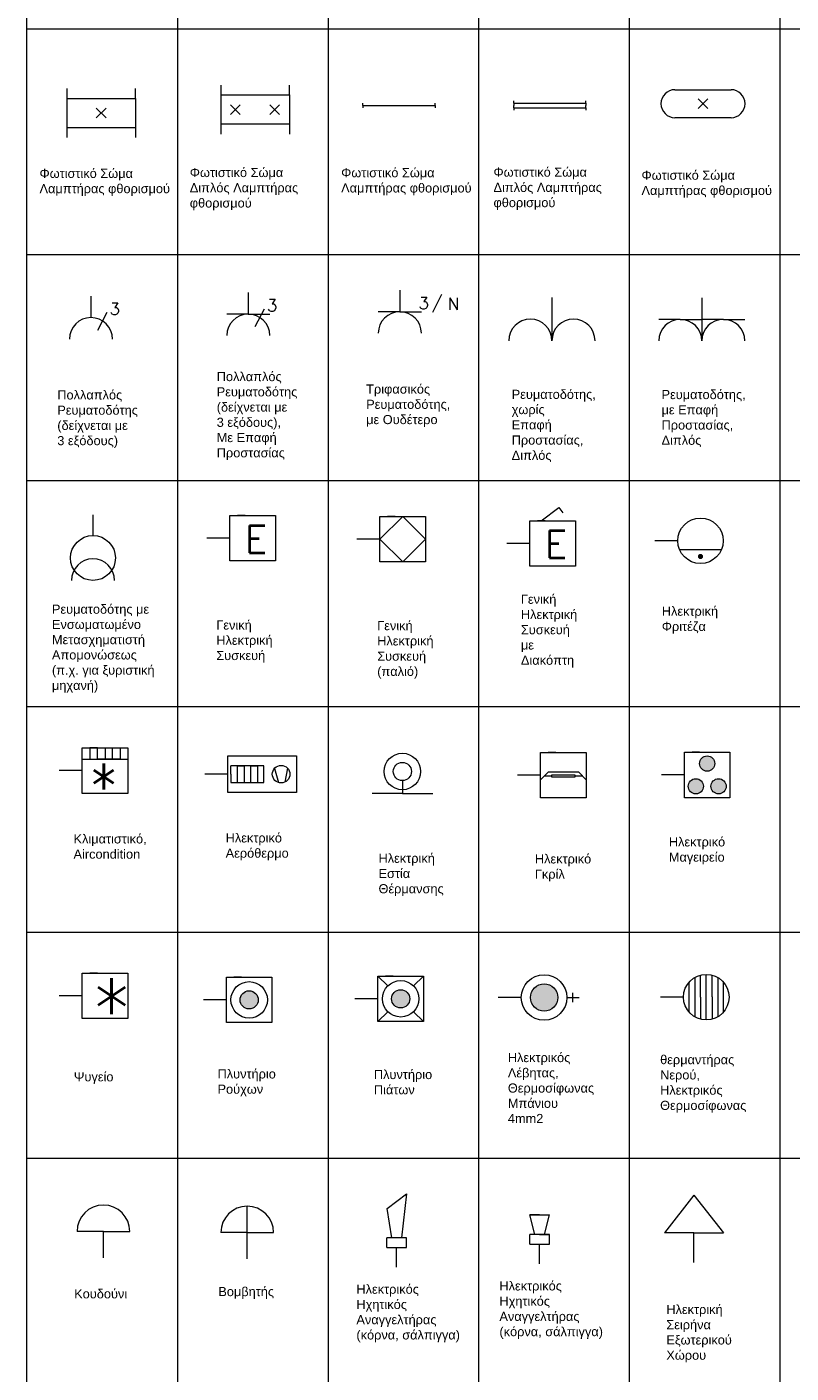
# Model space of a CAD drawing. Header units: millimetres. Extents: x -220908 to 2556, y 1427 to 330958.
# Tile 5 of 7: x -220908 to -218656, y 324999 to 328966. Entities that reach past the tile are written whole.
import ezdxf

# ---------------------------------------------------------------- set-up
doc = ezdxf.new("R2010")
doc.units = ezdxf.units.MM
doc.layers.add('συμβολα', color=254, linetype='Continuous', lineweight=15)
doc.styles.add('Romans', font='Romans.shx')
doc.styles.get("Standard").update_dxf_attribs({"font": 'arial.ttf'})
doc.styles.add('TXT', font='romans.shx')

msp = doc.modelspace()

# ---------------------------------------------------------------- hatches: boundary and pattern name
at = {"layer": 'συμβολα'}
for points in [[(-218930.7, 327405.4, 1), (-218915.4, 327405.4, 1)], [(-219779.9, 326101.7, 1), (-219833.6, 326101.7, 1)], [(-219343.7, 326105.4, 1), (-219424.2, 326105.4, 1)], [(-220226.5, 326098.5, 1), (-220280.2, 326098.5, 1)]]:
    msp.add_hatch(color=256, dxfattribs=at).paths.add_polyline_path(points)
h = msp.add_hatch(color=256, dxfattribs=at)
h.paths.add_polyline_path([(-218880.9, 326795, 1), (-218925.7, 326795, 1)])
h.paths.add_polyline_path([(-218847.4, 326727.9, 1), (-218892.1, 326727.9, 1)])
h.paths.add_polyline_path([(-218959.2, 326727.9, 1), (-218914.5, 326727.9, 1)])

# ---------------------------------------------------------------- linework, layer by layer
at = {"layer": 'συμβολα', "ltscale": 0.3}
for p, q in [((-220908.3, 318975.4), (-220908.3, 330957.8)), ((-219685.9, 328177.3), (-219713, 328124.8)), ((-219360.9, 328168.3), (-219360.9, 328041.3)), ((-218919.1, 328167.7), (-218919.1, 328040.7)), ((-220673, 328123.9), (-220700.1, 328071.4)), ((-220209.3, 328134.4), (-220236.5, 328081.8)), ((-219800.8, 327523.6), (-219867.9, 327456.5)), ((-219733.7, 327456.5), (-219800.8, 327523.6)), ((-219867.9, 327456.5), (-219800.8, 327389.4)), ((-219800.8, 327389.4), (-219733.7, 327456.5)), ((-218984.8, 327425.4), (-218861.1, 327425.9)), ((-218905.9, 326039.5), (-218905.9, 326173.7)), ((-219397.1, 325465), (-219426, 325465)), ((-219426, 325465), (-219397.1, 325465)), ((-219411.5, 325407.2), (-219426, 325465)), ((-219397.1, 325465), (-219368.2, 325465)), ((-219382.6, 325407.2), (-219368.2, 325465)), ((-219397.1, 325407.2), (-219426, 325407.2)), ((-219397.1, 325407.2), (-219368.2, 325407.2))]:
    msp.add_line(p, q, dxfattribs=at)
at = {"layer": 'συμβολα', "ltscale": 2}
for p, q in [((-220464.5, 330292.1), (-220464.5, 326298)), ((-220020.7, 330292.1), (-220020.7, 325632.3)), ((-219576.9, 330292.1), (-219576.9, 326298)), ((-219133.1, 330292.1), (-219133.1, 326298)), ((-218689.3, 330292.1), (-218689.3, 326298)), ((-220908.3, 328960.7), (-216026.6, 328960.7)), ((-220908.3, 328295), (-216026.6, 328295)), ((-220908.3, 327629.3), (-216026.6, 327629.3)), ((-220908.3, 326963.6), (-216026.6, 326963.6)), ((-220908.3, 326298), (-220464.5, 326298)), ((-220464.5, 326298), (-220020.7, 326298)), ((-220464.5, 326298), (-220464.5, 325632.3)), ((-220020.7, 326298), (-219576.9, 326298)), ((-219576.9, 326298), (-219133.1, 326298)), ((-219576.9, 326298), (-219576.9, 325632.3)), ((-219133.1, 326298), (-218689.3, 326298)), ((-219133.1, 326298), (-219133.1, 325632.3)), ((-218689.3, 326298), (-218245.5, 326298)), ((-218689.3, 326298), (-218689.3, 325632.3)), ((-220908.3, 325632.3), (-220464.5, 325632.3)), ((-220908.3, 325632.3), (-216026.6, 325632.3)), ((-220464.5, 325632.3), (-220464.5, 322303.8)), ((-220020.7, 325632.3), (-220020.7, 322303.8)), ((-219576.9, 325632.3), (-219576.9, 318975.4)), ((-219133.1, 325632.3), (-219133.1, 318975.4)), ((-218689.3, 325632.3), (-218689.3, 318975.4))]:
    msp.add_line(p, q, dxfattribs=at)
at = {"layer": 'συμβολα'}
for p, q in [((-220790.7, 328784.4), (-220790.7, 328639.9)), ((-220588.3, 328755.5), (-220588.3, 328784.4)), ((-220337.1, 328794.6), (-220337.1, 328650.1)), ((-220134.8, 328765.7), (-220134.8, 328794.6)), ((-220790.7, 328755.5), (-220588.3, 328755.5)), ((-220588.3, 328755.5), (-220588.3, 328639.9)), ((-220337.1, 328765.7), (-220134.8, 328765.7)), ((-220134.8, 328765.7), (-220134.8, 328650.1)), ((-219473.5, 328741.6), (-219473.5, 328748.7)), ((-219260.5, 328741.6), (-219260.5, 328748.7)), ((-218998.2, 328781), (-218833.1, 328781)), ((-218901.2, 328725.3), (-218930.1, 328754.2)), ((-218930.1, 328725.3), (-218901.2, 328754.2)), ((-220675, 328697.7), (-220703.9, 328726.6)), ((-220703.9, 328697.7), (-220675, 328726.6)), ((-220279.3, 328707.9), (-220308.2, 328736.8)), ((-220308.2, 328707.9), (-220279.3, 328736.8)), ((-220163.7, 328707.9), (-220192.6, 328736.8)), ((-220192.6, 328707.9), (-220163.7, 328736.8)), ((-219917.8, 328734.4), (-219917.8, 328741.5)), ((-219917.8, 328734.4), (-219775.8, 328734.4)), ((-219917.8, 328734.4), (-219917.8, 328727.3)), ((-219775.8, 328734.4), (-219704.8, 328734.4)), ((-219704.8, 328734.4), (-219704.8, 328741.5)), ((-219704.8, 328734.4), (-219704.8, 328727.3)), ((-219473.5, 328741.6), (-219331.5, 328741.6)), ((-219473.5, 328741.6), (-219473.5, 328734.5)), ((-219473.5, 328727.4), (-219473.5, 328734.5)), ((-219473.5, 328727.4), (-219331.5, 328727.4)), ((-219473.5, 328727.4), (-219473.5, 328720.3)), ((-219331.5, 328741.6), (-219260.5, 328741.6)), ((-219331.5, 328727.4), (-219260.5, 328727.4)), ((-219260.5, 328741.6), (-219260.5, 328734.5)), ((-219260.5, 328727.4), (-219260.5, 328734.5)), ((-219260.5, 328727.4), (-219260.5, 328720.3)), ((-220588.3, 328668.8), (-220790.7, 328668.8)), ((-220134.8, 328679), (-220337.1, 328679)), ((-218833.1, 328698.4), (-218998.2, 328698.4)), ((-219809.2, 328190), (-219809.2, 328126.5)), ((-220719.6, 328172.8), (-220719.6, 328109.3)), ((-220255.9, 328183.2), (-220255.9, 328119.7)), ((-220255.9, 328119.7), (-220319.4, 328119.7)), ((-220255.9, 328119.7), (-220192.4, 328119.7)), ((-219809.2, 328126.5), (-219872.7, 328126.5)), ((-219809.2, 328126.5), (-219745.7, 328126.5)), ((-218982.6, 328104.2), (-219046.1, 328104.2)), ((-218982.6, 328104.2), (-218919.1, 328104.2)), ((-218855.6, 328104.2), (-218919.1, 328104.2)), ((-218855.6, 328104.2), (-218792.1, 328104.2)), ((-220713.6, 327527.9), (-220713.6, 327467.2)), ((-220309.9, 327526.2), (-220175.7, 327526.2)), ((-220309.9, 327392), (-220309.9, 327526.2)), ((-220265.2, 327526.2), (-220287.5, 327526.2)), ((-220220.4, 327526.2), (-220198, 327526.2)), ((-220175.7, 327526.2), (-220175.7, 327392)), ((-219867.9, 327523.6), (-219733.7, 327523.6)), ((-219867.9, 327389.4), (-219867.9, 327523.6)), ((-219823.2, 327523.6), (-219845.6, 327523.6)), ((-219778.5, 327523.6), (-219756.1, 327523.6)), ((-219733.7, 327523.6), (-219733.7, 327389.4)), ((-219392.4, 327510.7), (-219340.5, 327549.5)), ((-219340.5, 327549.5), (-219329, 327534.1)), ((-220309.9, 327459.1), (-220309.9, 327492.6)), ((-219867.9, 327456.5), (-219867.9, 327490)), ((-219425.9, 327510.7), (-219291.7, 327510.7)), ((-219425.9, 327376.5), (-219425.9, 327510.7)), ((-219425.9, 327443.6), (-219425.9, 327477.2)), ((-219381.2, 327510.7), (-219403.5, 327510.7)), ((-219336.4, 327510.7), (-219314.1, 327510.7)), ((-219291.7, 327510.7), (-219291.7, 327376.5)), ((-220309.9, 327459.1), (-220377.7, 327459.1)), ((-220309.9, 327459.1), (-220309.9, 327459.1)), ((-219867.9, 327456.5), (-219935.8, 327456.5)), ((-219867.9, 327456.5), (-219867.9, 327456.5)), ((-219425.9, 327443.6), (-219493.8, 327443.6)), ((-219425.9, 327443.6), (-219425.9, 327443.6)), ((-218990.1, 327451.6), (-219058, 327451.6)), ((-218990.1, 327451.6), (-218990.1, 327451.6)), ((-220175.7, 327392), (-220309.9, 327392)), ((-219733.7, 327389.4), (-219867.9, 327389.4)), ((-219291.7, 327376.5), (-219425.9, 327376.5)), ((-220745.2, 326841.4), (-220611, 326841.4)), ((-220745.2, 326707.2), (-220745.2, 326841.4)), ((-220700.5, 326841.4), (-220722.8, 326841.4)), ((-220722.8, 326841.4), (-220722.8, 326807.9)), ((-220700.5, 326807.9), (-220700.5, 326841.4)), ((-220678.1, 326841.4), (-220678.1, 326807.9)), ((-220655.7, 326807.9), (-220655.7, 326841.4)), ((-220655.7, 326841.4), (-220633.4, 326841.4)), ((-220633.4, 326841.4), (-220633.4, 326807.9)), ((-220611, 326841.4), (-220611, 326707.2)), ((-220745.2, 326774.3), (-220745.2, 326807.9)), ((-220745.2, 326807.9), (-220611, 326807.9)), ((-220633.4, 326807.9), (-220700.5, 326807.9)), ((-220678.1, 326807.9), (-220655.7, 326807.9)), ((-220316.4, 326818.2), (-220113.8, 326818.2)), ((-220316.4, 326709.7), (-220316.4, 326818.2)), ((-220113.8, 326818.2), (-220113.8, 326709.7)), ((-219394.1, 326828), (-219259.9, 326828)), ((-219394.1, 326693.8), (-219394.1, 326828)), ((-219349.4, 326828), (-219371.7, 326828)), ((-219304.6, 326828), (-219282.3, 326828)), ((-219259.9, 326828), (-219259.9, 326693.8)), ((-218970.4, 326828.6), (-218836.2, 326828.6)), ((-218970.4, 326694.4), (-218970.4, 326828.6)), ((-218925.7, 326828.6), (-218948, 326828.6)), ((-218880.9, 326828.6), (-218858.6, 326828.6)), ((-218836.2, 326828.6), (-218836.2, 326694.4)), ((-220745.2, 326774.3), (-220813.1, 326774.3)), ((-220745.2, 326774.3), (-220745.2, 326774.3)), ((-220316.4, 326764), (-220383.7, 326764)), ((-220307, 326763.8), (-220307, 326788.1)), ((-220209.6, 326788.1), (-220307, 326788.1)), ((-220307, 326763.8), (-220307, 326763.8)), ((-220307, 326763.8), (-220307, 326739.5)), ((-220287.5, 326739.5), (-220287.5, 326788.1)), ((-220287.5, 326788.1), (-220268, 326788.1)), ((-220268, 326788.1), (-220268, 326739.5)), ((-220248.6, 326739.5), (-220248.6, 326788.1)), ((-220248.6, 326788.1), (-220229.1, 326788.1)), ((-220229.1, 326788.1), (-220229.1, 326739.5)), ((-220209.6, 326739.5), (-220209.6, 326788.1)), ((-220178.5, 326780.9), (-220166.7, 326739.1)), ((-220140.6, 326781.9), (-220147.8, 326740.5)), ((-219394.1, 326760.9), (-219462, 326760.9)), ((-219394.1, 326760.9), (-219394.1, 326794.5)), ((-219394.1, 326747.5), (-219372, 326769.6)), ((-219394.1, 326760.9), (-219394.1, 326760.9)), ((-219282, 326769.6), (-219372, 326769.6)), ((-219259.9, 326747.5), (-219282, 326769.6)), ((-218970.4, 326761.5), (-219038.3, 326761.5)), ((-218970.4, 326761.5), (-218970.4, 326795)), ((-218970.4, 326761.5), (-218970.4, 326761.5)), ((-220307, 326739.5), (-220209.6, 326739.5)), ((-220307, 326739.5), (-220287.5, 326739.5)), ((-220268, 326739.5), (-220248.6, 326739.5)), ((-219801.6, 326744.7), (-219801.6, 326717.9)), ((-219383, 326758.6), (-219361.2, 326758.6)), ((-219293.4, 326758.6), (-219271, 326758.6)), ((-220611, 326707.2), (-220745.2, 326707.2)), ((-220113.8, 326709.7), (-220316.4, 326709.7)), ((-219801.6, 326707.2), (-219891, 326707.2)), ((-219801.6, 326717.9), (-219801.6, 326707.2)), ((-219801.6, 326707.2), (-219712.1, 326707.2)), ((-219259.9, 326693.8), (-219394.1, 326693.8)), ((-219259.9, 326693.8), (-219394.1, 326693.8)), ((-218836.2, 326694.4), (-218970.4, 326694.4)), ((-220745.2, 326177.5), (-220611, 326177.5)), ((-220745.2, 326043.3), (-220745.2, 326177.5)), ((-220700.5, 326177.5), (-220722.8, 326177.5)), ((-220655.7, 326177.5), (-220633.4, 326177.5)), ((-220611, 326177.5), (-220611, 326043.3)), ((-220320.4, 326165.6), (-220186.2, 326165.6)), ((-220320.4, 326031.4), (-220320.4, 326165.6)), ((-220275.7, 326165.6), (-220298.1, 326165.6)), ((-220231, 326165.6), (-220208.6, 326165.6)), ((-220186.2, 326165.6), (-220186.2, 326031.4)), ((-219873.8, 326168.8), (-219739.6, 326168.8)), ((-219873.8, 326034.6), (-219873.8, 326168.8)), ((-219873.8, 326168.8), (-219844.7, 326139.6)), ((-219829.1, 326168.8), (-219851.5, 326168.8)), ((-219784.4, 326168.8), (-219762, 326168.8)), ((-219739.6, 326168.8), (-219768.8, 326139.6)), ((-219739.6, 326168.8), (-219739.6, 326034.6)), ((-220745.2, 326110.4), (-220745.2, 326143.9)), ((-220320.4, 326098.5), (-220320.4, 326132.1)), ((-219873.8, 326101.7), (-219873.8, 326135.2)), ((-220745.2, 326110.4), (-220813.1, 326110.4)), ((-220745.2, 326110.4), (-220745.2, 326110.4)), ((-220320.4, 326098.5), (-220388.3, 326098.5)), ((-220320.4, 326098.5), (-220320.4, 326098.5)), ((-219873.8, 326101.7), (-219941.7, 326101.7)), ((-219873.8, 326101.7), (-219873.8, 326101.7)), ((-219451.1, 326105.4), (-219519, 326105.4)), ((-219451.1, 326105.4), (-219451.1, 326105.4)), ((-219316.9, 326105.4), (-219281.1, 326105.4)), ((-219299, 326105.4), (-219299, 326119.1)), ((-219299, 326091.8), (-219299, 326105.4)), ((-218973, 326106.6), (-219040.9, 326106.6)), ((-218973, 326106.6), (-218973, 326106.6)), ((-219873.8, 326034.6), (-219844.7, 326063.7)), ((-219739.6, 326034.6), (-219768.8, 326063.7)), ((-220611, 326043.3), (-220745.2, 326043.3)), ((-220186.2, 326031.4), (-220320.4, 326031.4)), ((-219739.6, 326034.6), (-219873.8, 326034.6)), ((-219846.9, 325483.8), (-219789.7, 325526.4)), ((-219789.7, 325526.4), (-219804.1, 325397.4)), ((-218942.4, 325523.3), (-219029.1, 325412.3)), ((-218942.4, 325523.3), (-218855.7, 325412.3)), ((-220258.9, 325412.7), (-220258.9, 325490.4)), ((-219833, 325397.4), (-219846.9, 325483.8)), ((-220682.9, 325416.1), (-220760.6, 325416.1)), ((-220682.9, 325338.4), (-220682.9, 325416.1)), ((-220682.9, 325416.1), (-220605.2, 325416.1)), ((-220258.9, 325412.7), (-220336.6, 325412.7)), ((-220258.9, 325335.1), (-220258.9, 325412.7)), ((-220258.9, 325412.7), (-220181.2, 325412.7)), ((-218942.4, 325412.3), (-219029.1, 325412.3)), ((-218942.4, 325412.3), (-218855.7, 325412.3)), ((-219847.5, 325368.5), (-219847.5, 325397.4)), ((-219789.7, 325397.4), (-219847.5, 325397.4)), ((-219789.7, 325368.5), (-219789.7, 325397.4)), ((-219426, 325378.3), (-219426, 325407.2)), ((-219368.2, 325407.2), (-219426, 325407.2)), ((-219426, 325378.3), (-219368.2, 325378.3)), ((-219397.1, 325320.5), (-219397.1, 325378.3)), ((-219368.2, 325378.3), (-219368.2, 325407.2)), ((-218942.4, 325324.5), (-218942.4, 325411.2)), ((-219847.5, 325368.5), (-219789.7, 325368.5)), ((-219818.6, 325310.7), (-219818.6, 325368.5))]:
    msp.add_line(p, q, dxfattribs=at)
at = {"layer": 'συμβολα', "ltscale": 0.1}
for p, q in [((-218922.7, 326106.7), (-218922.7, 326171.6)), ((-218889.1, 326107.5), (-218889.1, 326171.6)), ((-218956.2, 326062.2), (-218956.2, 326151)), ((-218939.4, 326164.7), (-218939.4, 326048.5)), ((-218872.4, 326164.8), (-218872.4, 326048.5)), ((-218855.6, 326062.2), (-218855.6, 326151)), ((-218922.7, 326106.7), (-218922.7, 326041.7)), ((-218889.1, 326107.5), (-218889.1, 326041.7))]:
    msp.add_line(p, q, dxfattribs=at)
at = {"layer": 'συμβολα', "ltscale": 0.3}
msp.add_lwpolyline([(-219361.2, 326761.3), (-219293.4, 326761.3), (-219293.4, 326755.2), (-219361.2, 326755.2)], close=True, dxfattribs=at)
at = {"layer": 'συμβολα'}
for centre, radius in [((-218923, 327451.6), 67.1), ((-220713.6, 327400.9), 66.2), ((-219801.6, 326771.6), 53.7), ((-218903.3, 326795), 22.4), ((-220159.1, 326763.8), 25.9), ((-219801.6, 326771.6), 26.8), ((-218936.8, 326727.9), 22.4), ((-218869.7, 326727.9), 22.4), ((-219384, 326105.4), 67.1), ((-218905.9, 326106.6), 67.1), ((-220253.3, 326098.5), 53.7), ((-219806.7, 326101.7), 53.7), ((-219806.7, 326101.7), 26.8), ((-219384, 326105.4), 40.3), ((-220253.3, 326098.5), 26.8)]:
    msp.add_circle(centre, radius, dxfattribs=at)
for centre, radius, start, end in [((-218998.2, 328739.7), 41.3, 90, 270), ((-218833.1, 328739.7), 41.3, 270, 90), ((-220255.9, 328056.2), 63.5, 0, 180), ((-219809.2, 328063), 63.5, 0, 180), ((-220719.6, 328045.8), 63.5, 0, 180), ((-219424.4, 328041.3), 63.5, 0, 180), ((-219297.4, 328041.3), 63.5, 0, 180), ((-218982.6, 328040.7), 63.5, 0, 180), ((-218855.6, 328040.7), 63.5, 0, 180), ((-220713.6, 327334.7), 63.5, 0, 180), ((-220682.9, 325416.1), 77.7, 0, 180), ((-220258.9, 325412.7), 77.7, 0, 180)]:
    msp.add_arc(centre, radius, start, end, dxfattribs=at)

# ---------------------------------------------------------------- texts
at = {"layer": 'συμβολα', "style": 'TXT'}
msp.add_text('*', height=134.2, dxfattribs=at).set_placement((-220727.9, 326660.9))
at = {"layer": 'συμβολα', "attachment_point": 1}
for s, insert, char_height, width in [('Φωτιστικό Σώμα\\PΛαμπτήρας φθορισμού', (-220871.2, 328547.9), 26.943, 401.037), ('{\\fArial|b0|i0|c161|p34;Φωτιστικό Σώμα\\PΔιπλός Λαμπτήρας φθορισμού}', (-220428.3, 328550.5), 26.943, 401.037), ('Φωτιστικό Σώμα\\PΛαμπτήρας φθορισμού', (-219982.2, 328549.9), 26.943, 401.037), ('{\\fArial|b0|i0|c161|p34;Φωτιστικό Σώμα\\PΔιπλός Λαμπτήρας φθορισμού}', (-219533.2, 328551.6), 26.943, 401.037), ('Φωτιστικό Σώμα\\PΛαμπτήρας φθορισμού', (-219096.9, 328542.6), 26.943, 401.037), ('{\\fArial|b0|i0|c161|p34;Πολλαπλός Ρευματοδότης (δείχνεται με 3 εξόδους),\\fArial|b0|i0|c0|p34; \\fArial|b0|i0|c161|p34;Με Επαφή Προστασίας}', (-220348.9, 327949), 26.9427, 220.386), ('{\\fArial|b0|i0|c161|p34;Τριφασικός Ρευματοδότης, με Ουδέτερο}', (-219908.4, 327912.2), 26.943, 220.386), ('{\\fArial|b0|i0|c161|p34;Πολλαπλός Ρευματοδότης (δείχνεται με 3 εξόδους)}', (-220818.8, 327895), 26.943, 220.386), ('{\\fArial|b0|i0|c161|p34;Ρευματοδότης, χωρίς Επαφή Προστασίας, Διπλός}', (-219479.5, 327896.7), 26.943, 216.188), ('{\\fArial|b0|i0|c161|p34;Ρευματοδότης, με Επαφή Προστασίας, Διπλός}', (-219037.8, 327896.1), 26.943, 216.188), ('{\\fArial|b0|i0|c161|p34;Γενική Ηλεκτρική Συσκευή\\Pμε Διακόπτη}', (-219452.3, 327292.8), 26.943, 175.876), ('{\\fArial|b0|i0|c161|p34;Ρευματοδότης με Ενσωματωμένο Μετασχηματιστή Απομονώσεως (π.χ. για ξυριστική μηχανή)}', (-220834.6, 327263.5), 26.9427, 309.257), ('{\\fArial|b0|i0|c161|p34;Ηλεκτρική Φριτέζα}', (-219037.1, 327257.6), 26.943, 270.992), ('{\\fArial|b0|i0|c161|p34;Γενική Ηλεκτρική Συσκευή}', (-220350.1, 327216.8), 26.943, 169.662), ('{\\fArial|b0|i0|c161|p34;Γενική Ηλεκτρική Συσκευή\\P\\fArial|b0|i0|c0|p34;(\\fArial|b0|i0|c161|p34;παλιό)}', (-219875.9, 327215), 26.943, 118.852), ('Κλιματιστικό, Aircondition', (-220771, 326586.5), 26.943, 158.527), ('Ηλεκτρικό Αερόθερμο', (-220322.6, 326589.4), 26.943, 158.527), ('{\\fArial|b0|i0|c161|p34;Ηλεκτρικό\\PΜαγειρείο}', (-219016.3, 326577.7), 26.943, 264.643), ('{\\fArial|b0|i0|c161|p34;Ηλεκτρική Εστία Θέρμανσης}', (-219872, 326529.4), 26.943, 175.876), ('{\\fArial|b0|i0|c161|p34;Ηλεκτρικό Γκρίλ}', (-219411.1, 326527.6), 26.943, 175.876), ('{\\fArial|b0|i0|c161|p34;Ηλεκτρικός Λέβητας, Θερμοσίφωνας\\PΜπάνιου\\P}4mm2', (-219490.8, 325942), 26.943, 264.643), ('{\\fArial|b0|i0|c161|p34;θερμαντήρας Νερού, Ηλεκτρικός Θερμοσίφωνας}', (-219042, 325935.8), 26.943, 264.643), ('Ψυγείο', (-220770.1, 325885.3), 26.94, 118.852), ('Πλυντήριο\\PΡούχων', (-220346.5, 325893.8), 26.94, 175.876), ('Πλυντήριο\\PΠιάτων', (-219885.6, 325892), 26.94, 175.876), ('{\\fArial|b0|i0|c161|p34;Βομβητής}', (-220344.2, 325252.3), 26.943, 158.527), ('{\\fArial|b0|i0|c161|p34;Ηλεκτρικός Ηχητικός Αναγγελτήρας (κόρνα, σάλπιγγα)}', (-219937.2, 325259.3), 26.943, 314.546), ('{\\fArial|b0|i0|c161|p34;Ηλεκτρικός Ηχητικός Αναγγελτήρας (κόρνα, σάλπιγγα)}', (-219515.7, 325269), 26.943, 314.546), ('Κουδούνι', (-220769, 325245.7), 26.94, 158.527), ('{\\fArial|b0|i0|c161|p34;Ηλεκτρική Σειρήνα Εξωτερικού Χώρου}', (-219023.7, 325199.6), 26.943, 169.16)]:
    msp.add_mtext(s, dxfattribs=dict(at, insert=insert, char_height=char_height, width=width))
at = {"layer": 'συμβολα', "ltscale": 0.3, "char_height": 35.5, "attachment_point": 1, "style": 'Romans'}
for s, insert in [('3', (-220664.2, 328152.8)), ('3', (-220200.6, 328163.3)), ('3', (-219753.9, 328170)), ('N', (-219667.9, 328167.3))]:
    msp.add_mtext_dynamic_manual_height_columns(s, width=60.428, gutter_width=355, heights=[0], dxfattribs=dict(at, insert=insert))
at = {"layer": 'συμβολα', "attachment_point": 1, "style": 'TXT'}
for s, insert, char_height, width in [('E', (-220265.6, 327496.9), 80.5, 2.333), ('E', (-219381.7, 327481.5), 80.5, 2.333), ('*', (-220722, 326162.3), 184.5, 160.512)]:
    msp.add_mtext(s, dxfattribs=dict(at, insert=insert, char_height=char_height, width=width))

doc.saveas('drawing.dxf')
